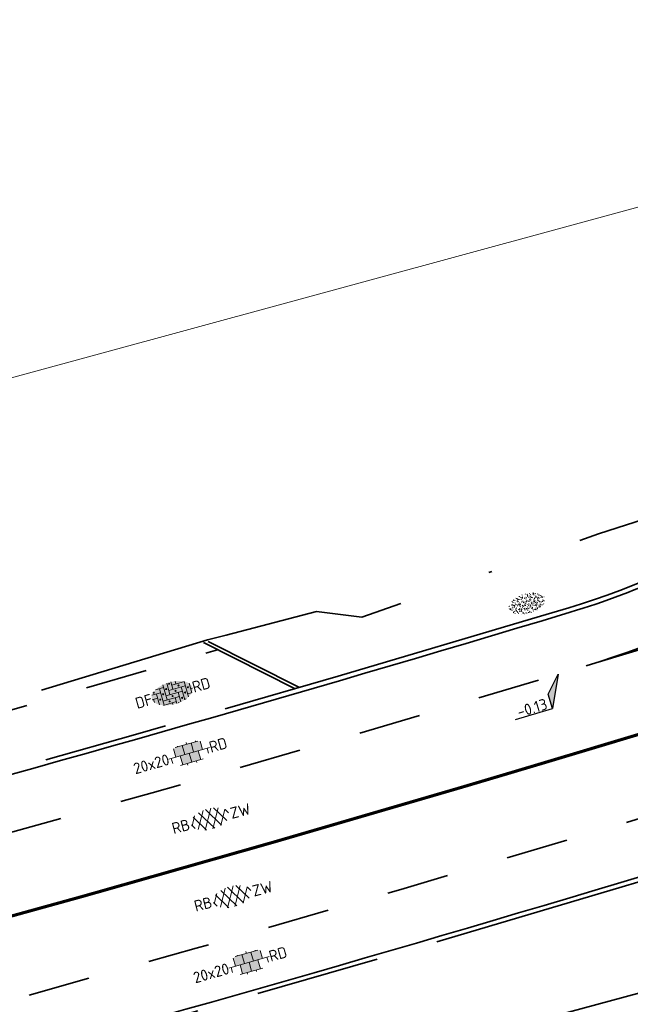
# Model space of a CAD drawing. Header units: metres. Extents: x 0 to 269924, y 0 to 933292.
# Tile 227 of 247: x 135655 to 135675, y 466784 to 466816. Entities that reach past the tile are written whole.
import ezdxf
from ezdxf import colors
from ezdxf.entities.mleader import LeaderData, LeaderLine
from ezdxf.enums import TextEntityAlignment as Align
from ezdxf.math import Vec2, Vec3

# ---------------------------------------------------------------- set-up
doc = ezdxf.new("R2010")
doc.units = ezdxf.units.M
for name, pattern in [('VH-OPSLUITBAND_100X200', [16, 8, -2, 4, -2]), ('VH-OPSLUITBAND_150X250', [24, 16, -2, 4, -2]), ('VW-1-1_STREEP', [2, 1, -1]), ('XX-HIDDEN', [4, 2, -2]), ('XX-PROJECTGRENS', [18, 12, -3, 0, -3])]:
    doc.linetypes.add(name, pattern=pattern)
for name, color, linetype, lineweight in [('N-CO-VH-MATERIAALGRENS-G', 7, 'XX-HIDDEN', 35), ('N-WE-KG-GRENS_PROJECT-G', 7, 'XX-PROJECTGRENS', 35), ('N-WE-VH-KANTOPSLUITING_OPSLUITBAND_100X200-G', 150, 'VH-OPSLUITBAND_100X200', 35), ('N-WE-VH-KANTOPSLUITING_OPSLUITBAND_150X250-G', 150, 'VH-OPSLUITBAND_150X250', 35), ('N-WE-VH-KANTOPSLUITING_VOORKANTBAND-G', 50, 'Continuous', 35), ('N-WE-VH-MATERIAALGRENS-G', 7, 'XX-HIDDEN', 35), ('N-WE-VH-VERHARDING-T18', 10, 'Continuous', 18), ('N-WE-VH-VERHARDING_ASFALT-S', 7, 'Continuous', 18), ('N-WE-VH-VERHARDING_STRAATBAKSTEEN-S', 7, 'Continuous', 18), ('N-WE-VH-VERHARDING_TEGEL-S', 7, 'Continuous', 18), ('N-WE-VW-MARKERING_LANGS_STREEP_11_010-G', 7, 'VW-1-1_STREEP', 13), ('N-WE-VW-MARKERING_LANGS_STREEP_DOORGETROKKEN-G', 7, 'Continuous', 13), ('X-XX-AL-HOOGTELABEL-S', 7, 'Continuous', 25)]:
    doc.layers.add(name, color=color, linetype=linetype, lineweight=lineweight)
doc.layers.add('N-WE-GR-GRAS-S', color=7, linetype='Continuous', lineweight=18, true_color=0x00a500)
doc.layers.add('X-XX-AL-HULPLIJN-G', color=30, linetype='Continuous', lineweight=18, plot=False)
doc.styles.add('NLCS-ISO', font='NLCS-ISO.ttf')
doc.styles.add('NLCS-ISO-M200-T18', font='NLCS-ISO.ttf', dxfattribs={"height": 0.36})

# ---------------------------------------------------------------- blocks, each defined once
blk = doc.blocks.new('SVH-TEGEL_300X300_DIK_LINT_KL-SO')
at = {"true_color": 0xa50000}
h = blk.add_hatch(color=14, dxfattribs=at)
h.dxf.hatch_style = 1
edge = h.paths.add_edge_path()
edge.add_line((-0.75, 1.5), (-1.9, 1.5))
edge.add_ellipse((0, 0), major_axis=(3.39, 0), ratio=0.533267, start_angle=124.0497, end_angle=131.5106)
edge.add_line((-2.25, 1.36), (-2.25, 0))
edge.add_line((-2.25, 0), (-0.75, 0))
edge.add_line((-0.75, 0), (-0.75, 1.5))
h.paths.add_polyline_path([(0.75, 1.5), (-0.75, 1.5), (-0.75, 0), (0.75, 0)])
edge = h.paths.add_edge_path()
edge.add_ellipse((0, 0), major_axis=(3.39, 0), ratio=0.533267, start_angle=48.4894, end_angle=55.9503)
edge.add_line((1.9, 1.5), (0.75, 1.5))
edge.add_line((0.75, 1.5), (0.75, 0))
edge.add_line((0.75, 0), (2.25, 0))
edge.add_line((2.25, 0), (2.25, 1.36))
h.paths.add_polyline_path([(1.5, 0), (0.75, 0), (0, 0), (0, -1.5), (1.5, -1.5)])
h.paths.add_polyline_path([(0, 0), (-0.75, 0), (-1.5, 0), (-1.5, -1.5), (0, -1.5)])
for p, q in [((-1.5, 1.62), (-1.5, 1.5)), ((0, 1.81), (0, 1.5)), ((1.5, 1.62), (1.5, 1.5)), ((-2.25, 1.36), (-2.25, 0)), ((-1.9, 1.5), (1.9, 1.5)), ((-0.75, 1.5), (-0.75, 0)), ((0, 0), (0, -1.5)), ((0.75, 1.5), (0.75, 0)), ((2.25, 1.36), (2.25, 0)), ((-3.39, 0), (3.39, 0)), ((-3, 0), (-3, -0.85)), ((-1.9, -1.5), (1.9, -1.5)), ((-1.5, 0), (-1.5, -1.5)), ((-0.75, -1.5), (-0.75, -1.77)), ((0.75, -1.5), (0.75, -1.77)), ((1.5, 0), (1.5, -1.5)), ((3, 0), (3, -0.85))]:
    blk.add_line(p, q)
at = {"style": 'NLCS-ISO'}
blk.add_attdef('FORMAAT', text='', height=1.8, dxfattribs=at).set_placement((-3.39, 0), align=Align.MIDDLE_RIGHT)
blk.add_attdef('KLEUR', text='', height=1.8, dxfattribs=at).set_placement((3.39, 0), align=Align.MIDDLE_LEFT)
at = {"style": 'NLCS-ISO', "flags": 1}
blk.add_attdef('FUNCTIE', text='', height=1.8, dxfattribs=at).set_placement((0.12, -3.58), align=Align.MIDDLE_CENTER)
blk = doc.blocks.new('SVH-ASFALT_KL-SO')
at = {"ltscale": 0.1}
for p, q in [((-3.32, -0.4), (-2.47, 1.08)), ((-1.25, -1.65), (-2.73, 0.92)), ((-2.51, -1.23), (-0.92, 1.53)), ((0.09, -1.73), (-1.71, 1.38)), ((-1.45, -1.61), (0.37, 1.54)), ((1.26, -1.54), (-0.53, 1.56)), ((-0.24, -1.74), (1.52, 1.29)), ((2.29, -1.09), (0.8, 1.48)), ((1.15, -1.58), (2.49, 0.75)), ((2.91, 0.06), (2.53, 0.71)), ((-2.96, -0.91), (-3.37, -0.2))]:
    blk.add_line(p, q, dxfattribs=at)
at = {"style": 'NLCS-ISO'}
blk.add_attdef('FUNCTIE_VERHARDING', text='', height=1.8, dxfattribs=at).set_placement((-3.62, -0.09), align=Align.MIDDLE_RIGHT)
blk.add_attdef('KLEUR', text='', height=1.8, dxfattribs=at).set_placement((3.17, -0.09), align=Align.MIDDLE_LEFT)
at = {"style": 'NLCS-ISO', "flags": 1}
blk.add_attdef('FUNCTIE', text='', height=1.8, dxfattribs=at).set_placement((0.12, -3.58), align=Align.MIDDLE_CENTER)
blk = doc.blocks.new('SGR-GRAS_01-SO')
at = {"ltscale": 0.1}
for p, q in [((-1.96, -0.07), (-1.98, 0)), ((-1.93, 0.19), (-1.93, 0.24)), ((-1.89, 0.24), (-1.92, 0.25)), ((-1.67, 0.02), (-1.6, 0.04)), ((-1.6, 0.24), (-1.65, 0.29)), ((-1.53, 0.32), (-1.6, 0.35)), ((-1.45, 0.64), (-1.52, 0.66)), ((-1.52, 0.19), (-1.44, 0.19)), ((-1.47, 0.58), (-1.48, 0.65)), ((-1.43, 0.48), (-1.35, 0.5)), ((-1.36, 0.21), (-1.43, 0.23)), ((-1.42, 0.13), (-1.36, 0.17)), ((-1.38, 0.11), (-1.32, 0.16)), ((-1.37, 0.01), (-1.38, 0.08)), ((-1.33, 0.11), (-1.33, 0.19)), ((-1.3, 0.76), (-1.32, 0.77)), ((-1.28, 0.68), (-1.28, 0.76)), ((-1.17, 0.39), (-1.23, 0.43)), ((-1.17, 0.24), (-1.22, 0.29)), ((-1.15, 0.65), (-1.21, 0.7)), ((-1.11, 0.17), (-1.04, 0.19)), ((-1.03, 0.03), (-1.1, 0.07)), ((-0.94, 0.84), (-1, 0.88)), ((-0.97, 0.51), (-0.92, 0.57)), ((-0.89, 0.5), (-0.97, 0.52)), ((-0.94, 0.19), (-0.87, 0.19)), ((-0.92, 0.42), (-0.86, 0.46)), ((-0.89, 0.81), (-0.82, 0.81)), ((-0.87, 0.66), (-0.89, 0.73)), ((-0.8, 0.06), (-0.88, 0.08)), ((-0.87, 0.62), (-0.8, 0.64)), ((-0.8, 0.47), (-0.87, 0.51)), ((-0.75, 0.24), (-0.8, 0.29)), ((-0.77, 0.09), (-0.79, 0.16)), ((-0.73, 0.65), (-0.78, 0.7)), ((-0.74, 0.03), (-0.73, 0.11)), ((-0.67, 0.11), (-0.73, 0.14)), ((-0.69, 0.61), (-0.68, 0.68)), ((-0.58, 0.92), (-0.64, 0.96)), ((-0.56, 0.92), (-0.51, 0.97)), ((-0.56, 0.32), (-0.48, 0.34)), ((-0.44, 0.55), (-0.51, 0.59)), ((-0.43, 0.78), (-0.5, 0.8)), ((-0.42, 0.71), (-0.36, 0.74)), ((-0.34, 0.35), (-0.41, 0.37)), ((-0.32, 0.24), (-0.38, 0.29)), ((-0.31, 0.19), (-0.37, 0.22)), ((-0.37, 0.19), (-0.29, 0.19)), ((-0.31, 0.65), (-0.36, 0.7)), ((-0.32, 0.81), (-0.24, 0.81)), ((-0.32, 0.77), (-0.24, 0.79)), ((-0.28, 0.73), (-0.29, 0.81)), ((-0.21, 1), (-0.27, 1.03)), ((-0.24, 0.02), (-0.17, 0.04)), ((-0.18, 0.17), (-0.19, 0.24)), ((-0.08, 0.63), (-0.14, 0.67)), ((-0.14, -0.04), (-0.14, 0.03)), ((-0.09, 0.53), (-0.09, 0.6)), ((-0.08, 0.16), (-0.03, 0.21)), ((-0.07, 0.19), (0, 0.23)), ((0.06, 0.27), (-0.01, 0.3)), ((0, 0.47), (0.07, 0.49)), ((0.1, 0.24), (0.05, 0.29)), ((0.13, 0.64), (0.06, 0.66)), ((0.07, 0.99), (0.14, 1.03)), ((0.12, 0.65), (0.07, 0.7)), ((0.22, 0.2), (0.15, 0.22)), ((0.21, 0.19), (0.28, 0.19)), ((0.29, 0.71), (0.22, 0.75)), ((0.24, 0.92), (0.31, 0.94)), ((0.26, 0.81), (0.33, 0.81)), ((0.32, 0.81), (0.3, 0.89)), ((0.31, 0.17), (0.39, 0.19)), ((0.32, 0.57), (0.38, 0.62)), ((0.42, 0.34), (0.36, 0.38)), ((0.42, 0.25), (0.4, 0.32)), ((0.43, 0.48), (0.49, 0.51)), ((0.53, 0.24), (0.47, 0.29)), ((0.54, 0.65), (0.49, 0.7)), ((0.56, -0.02), (0.49, 0.02)), ((0.5, 0.45), (0.51, 0.53)), ((0.59, 0.93), (0.52, 0.94)), ((0.55, 0.62), (0.63, 0.64)), ((0.65, 0.79), (0.58, 0.83)), ((0.68, 0.49), (0.61, 0.51)), ((0.77, 0.05), (0.7, 0.07)), ((0.78, 0.42), (0.72, 0.46)), ((0.78, 0.19), (0.86, 0.19)), ((0.83, 0.81), (0.91, 0.81)), ((0.92, 0.06), (0.85, 0.09)), ((0.87, 0.31), (0.94, 0.33)), ((0.95, 0.24), (0.9, 0.29)), ((0.91, 0.89), (0.91, 0.92)), ((0.97, 0.65), (0.91, 0.7)), ((0.93, 0.76), (0.99, 0.8)), ((1.01, 0.87), (0.95, 0.91)), ((1.01, 0.33), (1, 0.4)), ((1.15, 0.78), (1.08, 0.8)), ((1.15, 0.5), (1.08, 0.54)), ((1.1, 0.38), (1.1, 0.45)), ((1.11, 0.77), (1.18, 0.79)), ((1.24, 0.34), (1.17, 0.36)), ((1.18, 0.01), (1.26, 0.03)), ((1.21, 0.21), (1.26, 0.26)), ((1.28, 0.14), (1.22, 0.17)), ((1.28, 0.25), (1.35, 0.29)), ((1.37, 0.24), (1.32, 0.29)), ((1.39, 0.65), (1.34, 0.7)), ((1.36, 0.19), (1.43, 0.19)), ((1.42, 0.46), (1.5, 0.48)), ((1.51, 0.58), (1.44, 0.62)), ((1.64, 0.21), (1.58, 0.25)), ((1.61, 0.41), (1.59, 0.48)), ((1.69, 0.3), (1.7, 0.37)), ((1.79, 0.19), (1.72, 0.21)), ((1.74, 0.16), (1.81, 0.18)), ((1.8, 0.24), (1.75, 0.29)), ((1.93, 0.19), (1.95, 0.19)), ((-1.92, -0.16), (-1.85, -0.12)), ((-1.82, -0.08), (-1.9, -0.06)), ((-1.76, -0.13), (-1.82, -0.09)), ((-1.78, -0.3), (-1.73, -0.25)), ((-1.62, -0.5), (-1.69, -0.46)), ((-1.63, -0.57), (-1.68, -0.52)), ((-1.61, -0.17), (-1.67, -0.11)), ((-1.57, -0.44), (-1.49, -0.44)), ((-1.54, -0.66), (-1.5, -0.64)), ((-1.4, -0.05), (-1.46, -0.01)), ((-1.38, -0.46), (-1.38, -0.39)), ((-1.35, -0.28), (-1.28, -0.26)), ((-1.27, -0.23), (-1.34, -0.21)), ((-1.26, -0.42), (-1.33, -0.38)), ((-1.27, -0.56), (-1.28, -0.48)), ((-1.21, -0.57), (-1.26, -0.52)), ((-1.18, -0.67), (-1.25, -0.65)), ((-1.19, -0.17), (-1.24, -0.11)), ((-1.13, -0.78), (-1.19, -0.75)), ((-1.06, -0.39), (-1, -0.35)), ((-1.04, -0.58), (-0.97, -0.57)), ((-0.99, -0.44), (-0.92, -0.44)), ((-0.9, -0.34), (-0.96, -0.3)), ((-0.9, -0.65), (-0.84, -0.6)), ((-0.84, -0.94), (-0.85, -0.93)), ((-0.78, -0.57), (-0.84, -0.52)), ((-0.76, -0.7), (-0.83, -0.67)), ((-0.76, -0.17), (-0.82, -0.11)), ((-0.8, -0.13), (-0.73, -0.11)), ((-0.71, -0.38), (-0.79, -0.36)), ((-0.79, -0.54), (-0.78, -0.46)), ((-0.72, -0.89), (-0.65, -0.87)), ((-0.71, -0.9), (-0.64, -0.86)), ((-0.62, -0.82), (-0.7, -0.8)), ((-0.67, -0.48), (-0.69, -0.4)), ((-0.53, -0.26), (-0.6, -0.22)), ((-0.58, -0.99), (-0.59, -0.97)), ((-0.57, -0.1), (-0.5, -0.06)), ((-0.49, -0.25), (-0.44, -0.19)), ((-0.48, -0.44), (-0.41, -0.42)), ((-0.4, -0.63), (-0.46, -0.59)), ((-0.38, -0.98), (-0.43, -0.93)), ((-0.42, -0.44), (-0.34, -0.44)), ((-0.36, -0.57), (-0.41, -0.52)), ((-0.34, -0.17), (-0.39, -0.11)), ((-0.26, -0.99), (-0.33, -0.95)), ((-0.25, -0.09), (-0.32, -0.07)), ((-0.17, -0.18), (-0.24, -0.14)), ((-0.16, -0.53), (-0.23, -0.51)), ((-0.21, -0.61), (-0.15, -0.58)), ((-0.19, -0.62), (-0.19, -0.54)), ((-0.17, -0.74), (-0.1, -0.72)), ((-0.07, -0.97), (-0.14, -0.95)), ((-0.04, -0.55), (-0.1, -0.51)), ((-0.08, -0.4), (-0.09, -0.32)), ((-0.01, -1.01), (0.04, -0.95)), ((0.05, -0.98), (0, -0.93)), ((0.07, -0.57), (0.01, -0.52)), ((0.02, -0.96), (0.01, -0.89)), ((0.08, -0.17), (0.03, -0.11)), ((0.1, -0.91), (0.03, -0.88)), ((0.07, -0.29), (0.14, -0.27)), ((0.19, -0.1), (0.13, -0.06)), ((0.16, -0.44), (0.23, -0.44)), ((0.17, -1.04), (0.22, -1.02)), ((0.31, -0.24), (0.24, -0.22)), ((0.33, -0.47), (0.26, -0.43)), ((0.29, -0.33), (0.35, -0.29)), ((0.4, -0.68), (0.32, -0.66)), ((0.39, -0.6), (0.45, -0.55)), ((0.39, -0.59), (0.46, -0.57)), ((0.4, -0.69), (0.41, -0.62)), ((0.46, -0.83), (0.4, -0.8)), ((0.47, -0.98), (0.42, -0.93)), ((0.49, -0.57), (0.44, -0.52)), ((0.45, -0.12), (0.46, -0.05)), ((0.51, -0.17), (0.45, -0.11)), ((0.52, -0.32), (0.5, -0.24)), ((0.62, -0.88), (0.6, -0.81)), ((0.63, -0.14), (0.7, -0.12)), ((0.69, -0.39), (0.62, -0.35)), ((0.64, -0.84), (0.71, -0.81)), ((0.7, -0.89), (0.77, -0.88)), ((0.73, -0.44), (0.81, -0.44)), ((0.82, -0.76), (0.76, -0.72)), ((0.78, -0.04), (0.85, 0)), ((0.86, -0.39), (0.79, -0.37)), ((0.8, -0.19), (0.85, -0.14)), ((0.86, -0.94), (0.84, -0.93)), ((0.91, -0.57), (0.86, -0.52)), ((0.93, -0.17), (0.88, -0.11)), ((0.95, -0.83), (0.88, -0.81)), ((0.94, -0.44), (1.01, -0.42)), ((1.05, -0.31), (0.99, -0.27)), ((1, -0.77), (1, -0.7)), ((1.05, -0.2), (1.05, -0.12)), ((1.11, -0.24), (1.1, -0.16)), ((1.19, -0.68), (1.12, -0.64)), ((1.14, -0.56), (1.21, -0.52)), ((1.21, -0.8), (1.2, -0.73)), ((1.33, -0.1), (1.26, -0.08)), ((1.26, -0.75), (1.33, -0.73)), ((1.34, -0.57), (1.29, -0.52)), ((1.36, -0.17), (1.3, -0.11)), ((1.31, -0.44), (1.38, -0.44)), ((1.42, -0.23), (1.35, -0.19)), ((1.42, -0.54), (1.35, -0.52)), ((1.55, -0.6), (1.49, -0.56)), ((1.5, -0.29), (1.57, -0.27)), ((1.64, -0.27), (1.65, -0.2)), ((1.64, -0.27), (1.7, -0.23)), ((1.68, -0.55), (1.74, -0.5)), ((1.71, -0.16), (1.69, -0.09)), ((1.78, -0.15), (1.71, -0.11)), ((1.71, -0.52), (1.71, -0.52)), ((1.78, -0.17), (1.73, -0.11)), ((1.88, -0.25), (1.81, -0.23))]:
    blk.add_line(p, q, dxfattribs=at)
at = {"ltscale": 0.1, "style": 'NLCS-ISO'}
blk.add_attdef('TYPE', text='', height=0.5, dxfattribs=at).set_placement((3.47, -0.02), align=Align.MIDDLE_CENTER)
blk = doc.blocks.new('SVH-SBS_DIKFORMAAT_ELLEBOOG_KL-SO')
h = blk.add_hatch(color=254)
edge = h.paths.add_edge_path()
edge.add_ellipse((1.09, 0.12), major_axis=(3.39, 0), ratio=0.533267, start_angle=0, end_angle=360)
for p, q in [((0, 1.84), (0, -0.69)), ((0.69, 1.92), (0.69, 0)), ((1.38, 1.93), (1.38, 0.69)), ((2.07, 1.86), (2.07, 1.38)), ((-2.3, 0), (-1.38, 0)), ((-2.13, 0.69), (-0.69, 0.69)), ((-1.38, 0.69), (-1.38, -1.12)), ((-1.35, 1.38), (0, 1.38)), ((-0.69, 1.38), (-0.69, -1.38)), ((0, 0), (2.76, 0)), ((0.69, 0.69), (3.45, 0.69)), ((1.38, 1.38), (3.54, 1.38)), ((2.76, 0.69), (2.76, -1.45)), ((3.45, 1.38), (3.45, -1.18)), ((4.14, 0.92), (4.14, -0.67)), ((4.14, 0), (4.48, 0)), ((-2.07, 0), (-2.07, -0.54)), ((-0.8, -1.38), (1.38, -1.38)), ((-0.69, -0.69), (2.07, -0.69)), ((0.69, -1.38), (0.69, -1.67)), ((1.38, -0.69), (1.38, -1.68)), ((2.07, 0), (2.07, -1.61)), ((2.76, -1.38), (2.98, -1.38)), ((3.45, -0.69), (4.12, -0.69))]:
    blk.add_line(p, q)
for centre in [(1.03, 1.72), (-0.35, 0.34), (0.34, 1.03), (1.72, 0.34), (2.41, 1.03), (3.79, 0.34), (-1.04, -0.35), (0.34, -1.04), (1.03, -0.35), (2.41, -1.04), (3.11, -0.35)]:
    blk.add_circle(centre, 0.0881)
for centre, start, end in [((-1.73, 1.03), 158.9124, 101.1902), ((1.72, -1.73), 59.0911, 132.3433)]:
    blk.add_arc(centre, 0.0881, start, end)
at = {"style": 'NLCS-ISO'}
blk.add_attdef('FORMAAT', text='', height=1.8, dxfattribs=at).set_placement((-2.3, 0.12), align=Align.MIDDLE_RIGHT)
blk.add_attdef('KLEUR', text='', height=1.8, dxfattribs=at).set_placement((4.49, 0.12), align=Align.MIDDLE_LEFT)
at = {"style": 'NLCS-ISO', "flags": 1}
blk.add_attdef('FUNCTIE', text='', height=1.8, dxfattribs=at).set_placement((0.12, -3.58), align=Align.MIDDLE_CENTER)
blk = doc.blocks.new('*U627')
for p, q in [((-2.46, -2.61), (0, 0)), ((0, 0), (-2.45, -5.01)), ((-2.45, -5.01), (-2.46, -2.61)), ((-8.66, -5.02), (-2.45, -5.01))]:
    blk.add_line(p, q)
blk.add_solid([(-2.46, -2.61), (0, 0), (-2.45, -5.01)])
at = {"style": 'NLCS-ISO'}
blk.add_attdef('...', text='', height=1.8, rotation=0.0982, dxfattribs=at).set_placement((-5.55, -5.44), align=Align.BOTTOM_CENTER)

msp = doc.modelspace()

# ---------------------------------------------------------------- linework, layer by layer
at = {"layer": 'N-CO-VH-MATERIAALGRENS-G', "flags": 128}
for points in [[(135419.641, 466739.286), (135567.275, 466764.744, 0.030327), (135673.751, 466789.832), (135732.3, 466807.433)], [(135673.155, 466795.082, 0.070064), (135679.943, 466798.211, -0.070064), (135684.553, 466800.336, -0.070064)], [(135379.44, 466736.988), (135395.569, 466740.229), (135400.074, 466741.075, -0.003741), (135414.839, 466743.735), (135566.391, 466769.869, 0.030327), (135672.254, 466794.812), (135685.535, 466798.804)]]:
    msp.add_lwpolyline(points, format="xyb", dxfattribs=at)
at = {"layer": 'N-WE-KG-GRENS_PROJECT-G', "flags": 128}
msp.add_lwpolyline([(133942.152, 466524.013), (133955.533, 466522.507), (133956.145, 466521.626), (133962.811, 466521.355), (133963.543, 466522.67), (133965.054, 466522.563), (133965.551, 466521.193), (133981.5, 466520.334), (133981.565, 466520.896), (133982.028, 466520.86), (133994.134, 466520.33), (133994.151, 466519.671), (134009.067, 466519.478), (134013.911, 466519.512), (134027.732, 466519.636), (134028.693, 466519.554), (134034.796, 466519.611), (134050.86, 466519.659), (134068.501, 466520.152), (134071.254, 466520.237), (134077.26, 466520.692), (134094.041, 466522.635), (134101.385, 466523.282), (134101.428, 466523.91), (134128.995, 466527.092), (134141.938, 466528.627), (134148.421, 466529.392), (134148.476, 466529.087), (134157.108, 466530.24), (134157.762, 466530.339), (134157.953, 466529.076), (134163.706, 466529.946), (134172.69, 466531.055), (134201.838, 466535.069), (134202.197, 466534.878), (134203.304, 466535.042), (134208.161, 466535.722), (134214.682, 466536.673), (134215.15, 466536.846), (134235.766, 466539.754), (134239.587, 466540.449), (134251.117, 466542.218), (134251.536, 466542.09), (134264.479, 466543.833), (134264.487, 466544.317), (134273.56, 466545.641), (134273.608, 466545.287), (134285.679, 466546.863), (134299.118, 466548.971), (134309.192, 466550.345), (134329.805, 466553.659), (134341.526, 466555.206), (134346.97, 466556.112), (134351.977, 466556.025), (134358.949, 466556.887), (134359.186, 466557.313), (134365.426, 466557.917), (134389.225, 466560.758), (134395.395, 466561.519), (134400.633, 466562.019), (134418.638, 466563.907), (134426.404, 466566.343), (134432.472, 466567.14), (134437.532, 466567.422), (134444.848, 466568.25), (134448.277, 466568.388), (134484.594, 466572.762), (134486.539, 466572.966), (134490.599, 466573.546), (134498.499, 466574.536), (134514.318, 466576.701), (134542.397, 466581.367), (134546.702, 466582.122), (134551.593, 466582.441), (134551.871, 466583.179), (134557.906, 466584.406), (134558.276, 466584.115), (134567.36, 466586.004), (134582.717, 466588.715), (134583.108, 466588.972), (134590.444, 466590.398), (134630.038, 466598.271), (134633.264, 466598.923), (134632.087, 466604.993), (134646.051, 466607.537), (134647.414, 466607.429), (134666.972, 466611.405), (134675.342, 466617.463), (134674.819, 466607.593), (134696.995, 466610.537), (134702.172, 466611.327), (134706.525, 466612.071), (134709.085, 466612.323), (134712.087, 466612.776), (134715, 466613.203), (134716.349, 466613.229), (134723.364, 466613.968), (134738.981, 466616.639), (134746.062, 466617.28), (134746.09, 466616.641), (134760.121, 466618.861), (134759.993, 466619.829), (134768.446, 466621.137), (134784.615, 466623.738), (134787.541, 466625.072), (134796.772, 466626.479), (134796.899, 466625.715), (134813.878, 466628.545), (134820.226, 466629.584), (134847.68, 466634.234), (134881.79, 466639.204), (134881.926, 466639.532), (134884.43, 466640.009), (134893.797, 466641.711), (134903.085, 466643.328), (134904.138, 466643.527), (134920.265, 466646.374), (134921.332, 466646.578), (134937.367, 466649.518), (134938.501, 466649.708), (134961.555, 466654.096), (134967.764, 466655.262), (134974.722, 466656.563), (134984.23, 466658.491), (134992.023, 466659.998), (134995.809, 466660.766), (135000.442, 466661.693), (135009.695, 466663.648), (135010.659, 466663.869), (135018.832, 466665.618), (135021.92, 466666.314), (135034.093, 466668.943), (135034.161, 466668.769), (135043.8, 466670.832), (135059.084, 466674.02), (135068.771, 466676.078), (135083.089, 466679.034), (135091.902, 466680.993), (135097.488, 466682.166), (135104.831, 466683.651), (135116.534, 466686.231), (135119.892, 466686.792), (135126.3, 466688.013), (135127.347, 466688.196), (135130.448, 466688.891), (135135.602, 466689.887), (135140.19, 466691.518), (135166.592, 466696.94), (135182.368, 466700.724), (135201.902, 466704.748), (135203.941, 466705.082), (135209.867, 466705.957), (135217.801, 466707.782), (135228.821, 466709.933), (135242.391, 466712.598), (135277.698, 466719.723), (135279.457, 466720.111), (135279.55, 466721.578), (135288.178, 466723.073), (135350.963, 466735.305), (135501.986, 466763.685), (135501.162, 466761.839), (135525.132, 466766.833), (135533.639, 466768.672), (135569.042, 466775.188), (135582.767, 466777.378), (135584.022, 466777.634), (135585.675, 466776.264, 0.01918), (135652.451, 466792.01), (135652.891, 466793.457), (135660.981, 466795.919), (135661.574, 466796.074), (135664.481, 466796.836), (135665.946, 466796.651), (135673.558, 466799.328), (135680.977, 466801.739), (135687.276, 466804.201), (135692.547, 466806.295), (135705.432, 466809.743), (135712.094, 466810.706), (135728.145, 466817.035), (135760.285, 466825.832), (135773.458, 466829.179), (135789.116, 466834.08), (135813.029, 466842.892), (135823.352, 466846.718), (135839.426, 466852.91), (135860.96, 466860.89), (135867.928, 466863.26), (135895.199, 466872.784), (135899.312, 466861.8), (135873.359, 466852.082), (135873.188, 466848.843), (135867.814, 466846.669), (135856.104, 466842.036), (135847.253, 466838.505), (135830.033, 466832.514), (135818.854, 466828.652), (135812.865, 466826.949), (135808.959, 466825.804), (135805.053, 466824.658), (135770.731, 466814.307), (135766.971, 466812.016), (135761.879, 466808.079), (135757.591, 466807.133), (135743.839, 466803.566), (135724.075, 466798.35), (135721.275, 466798.229), (135720.422, 466801.401), (135715.133, 466799.834), (135698.553, 466794.754), (135698.279, 466793.693), (135686.038, 466790.352), (135686.038, 466789.248), (135686.038, 466787.562), (135681.985, 466786.092), (135677.719, 466785.319), (135623.458, 466770.711), (135607.41, 466767.662), (135584.355, 466763.142), (135577.091, 466761.475), (135570.47, 466760.803), (135524.714, 466753.103), (135522.642, 466752.878), (135515.666, 466751.661), (135498.388, 466748.218), (135460.498, 466741.759), (135438.515, 466737.953), (135402.134, 466731.048), (135401.842, 466732.671), (135396.111, 466731.637), (135390.927, 466730.659), (135374.008, 466727.423), (135342.463, 466720.896), (135337.831, 466720.249), (135332.781, 466719.412), (135316.41, 466716.549), (135312.764, 466716.512), (135301.04, 466714.003), (135296.667, 466713.077), (135288.078, 466711.338), (135288.031, 466710.414), (135288.066, 466708.643), (135283.612, 466707.738), (135244.114, 466700.084), (135242.59, 466702.114), (135218.779, 466697.088), (135216.4, 466696.736), (135207.126, 466694.996), (135197.842, 466693.22), (135196.987, 466690.777), (135188.214, 466689.009), (135186.218, 466690.919), (135157.953, 466685.339), (135157.545, 466682.623), (135152.388, 466681.564), (135151.517, 466683.806), (135135.729, 466680.62), (135134.464, 466677.149), (135128.184, 466675.854), (135125.788, 466678.571), (135109.606, 466675.114), (135107.871, 466673.543), (135107.871, 466672.134), (135099.469, 466670.442), (135080.265, 466666.625), (135079.406, 466666.151), (135069.61, 466664.202), (135057.638, 466661.759), (135035.803, 466657.155), (135033.723, 466658.689), (135013.618, 466654.679), (135014.198, 466652.086), (135012.612, 466651.731), (135012.176, 466654.16), (134999.525, 466651.581), (134981.058, 466648.065), (134978.74, 466647.609), (134978.586, 466647.723), (134973.29, 466646.777), (134967.912, 466645.754), (134966.071, 466645.409), (134952.75, 466642.776), (134952.592, 466643.577), (134951.246, 466643.315), (134944.955, 466642.097), (134940.872, 466641.345), (134939.907, 466640.789), (134925.329, 466637.906), (134925.171, 466637.877), (134925.333, 466636.966), (134925.553, 466635.733), (134922.159, 466635.157), (134921.983, 466636.201), (134920.712, 466635.973), (134906.644, 466633.431), (134906.509, 466633.768), (134899.927, 466632.517), (134896.041, 466630.574), (134862.297, 466626.202), (134861.423, 466623.924), (134854.723, 466622.819), (134853.222, 466624.597), (134834.721, 466621.381), (134818.755, 466618.638), (134803.128, 466616.182), (134801.097, 466614.744), (134787.48, 466613.242), (134768.983, 466610.888), (134755.14, 466609.258), (134754.957, 466609.237), (134754.786, 466610.217), (134731.872, 466606.359), (134713.4, 466603.055), (134699.607, 466600.717), (134685.428, 466598.156), (134675.878, 466596.194), (134672.276, 466595.656), (134668.91, 466595.016), (134645.926, 466591.058), (134638.577, 466590.001), (134611.474, 466584.899), (134601.717, 466583.131), (134600.6, 466582.901), (134592.762, 466581.44), (134575.118, 466578.109), (134569.726, 466577.127), (134558.057, 466574.923), (134547.369, 466573.132), (134538.23, 466571.522), (134531.355, 466570.551), (134524.272, 466569.346), (134519.026, 466568.326), (134515.39, 466567.719), (134505.384, 466563.341), (134500.986, 466562.643), (134495.881, 466561.909), (134495.823, 466562.312), (134492.204, 466563.642), (134484.398, 466562.518), (134478.905, 466561.786), (134469.843, 466560.533), (134464.536, 466559.742), (134456.919, 466558.745), (134448.033, 466557.687), (134433.208, 466556.61), (134412.104, 466554.577), (134407.553, 466554.101), (134387.467, 466551.741), (134381.785, 466550.955), (134364.962, 466548.659), (134360.191, 466548.481), (134354.944, 466547.628), (134324.113, 466542.837), (134319.685, 466541.923), (134312.466, 466540.844), (134307.061, 466539.9), (134305.527, 466540.739), (134283.993, 466537.831), (134278.004, 466536.268), (134260.392, 466533.941), (134253.899, 466532.65), (134244.867, 466531.618), (134227.961, 466528.835), (134196.876, 466524.748), (134191.294, 466524.652), (134189.441, 466519.487), (134180.543, 466523.251), (134138.079, 466517.961), (134135.279, 466517.668), (134120.646, 466515.791), (134115.858, 466514.998), (134094.415, 466512.788), (134094.483, 466512.133), (134077.905, 466510.692), (134056.132, 466509.19), (134043.898, 466509.02), (134033.049, 466509.242), (134023.923, 466509.529), (134011.048, 466510.262), (134011.12, 466510.989), (133978.031, 466511.971), (133977.492, 466511.386), (133976.525, 466511.415), (133970.93, 466511.61), (133940.859, 466512.853), (133936.339, 466513.04), (133926.354, 466513.566), (133918.767, 466513.929), (133914.845, 466514.016), (133909.555, 466514.279), (133907.78, 466514.373), (133898.183, 466514.701), (133889.291, 466514.99), (133877.411, 466515.387), (133865.169, 466516.189), (133858.598, 466516.511), (133853.557, 466516.784), (133840.824, 466517.534), (133833.647, 466517.757), (133833.706, 466517.421), (133832.853, 466517.458), (133826.979, 466517.575), (133808.076, 466518.296), (133803.308, 466518.179), (133802.56, 466518.555), (133780.072, 466520.153), (133779.6, 466519.291), (133774.066, 466519.538), (133773.735, 466520.559), (133740.527, 466522.642), (133713.376, 466524.159), (133705.703, 466524.636), (133705.709, 466526.266), (133685.059, 466527.583), (133660.563, 466529.253), (133639.129, 466529.346), (133622.453, 466530.286), (133616.388, 466530.543), (133614.494, 466530.624), (133604.393, 466531.597), (133597.464, 466531.465), (133574.3, 466531.955), (133566.695, 466531.543), (133561.32, 466531.616), (133554.142, 466531.627), (133545.309, 466531.719), (133535.509, 466531.795), (133530.483, 466531.897), (133499.098, 466532.845), (133498.91, 466530.624), (133497.604, 466522.359), (133448.566, 466524.379), (133448.421, 466522.59), (133414.567, 466524.034), (133414.497, 466533.241), (133401.904, 466533.723), (133353.812, 466535.745), (133352.26, 466536.139), (133333.107, 466536.524), (133333.343, 466545.829), (133369.152, 466544.714), (133381.325, 466544.396), (133400.699, 466543.637), (133404.005, 466543.551), (133435.456, 466542.61), (133435.456, 466542.277), (133451.526, 466541.628), (133467.883, 466541.235), (133477.659, 466542.034), (133509.103, 466541.442), (133515.138, 466541.284), (133519.939, 466540.992), (133525.525, 466540.798), (133532.518, 466540.097), (133548.147, 466539.778), (133548.297, 466540.601), (133555.22, 466540.722), (133564.265, 466540.558), (133565.06, 466540.188), (133570.074, 466540.025), (133574.07, 466539.875), (133576.623, 466539.795), (133577.163, 466540.007), (133601.21, 466539.677), (133602.809, 466541.635), (133610.483, 466541.448), (133611.878, 466539.353), (133618.8, 466539.154), (133622.331, 466538.943), (133622.362, 466539.485), (133627.247, 466539.274), (133627.305, 466538.709), (133642.487, 466537.733), (133654.92, 466537.235), (133674.71, 466536.649), (133674.766, 466536.962), (133682.638, 466536.639), (133685.084, 466535.631), (133701.924, 466534.36), (133703.6, 466534.856), (133708.504, 466534.396), (133731.895, 466532.391), (133737.992, 466531.942), (133749.854, 466530.901), (133752.15, 466530.77), (133756.921, 466530.655), (133767.535, 466530.109), (133779.853, 466530.016), (133787.77, 466529.934), (133810.905, 466528.967), (133832.384, 466528.238), (133837.192, 466527.837), (133897.841, 466525.036)], format="xyb", close=True, dxfattribs=at)
at = {"layer": 'N-WE-VH-KANTOPSLUITING_OPSLUITBAND_100X200-G'}
msp.add_lwpolyline([(135660.994, 466795.871), (135663.936, 466794.385)], dxfattribs=at)
at = {"layer": 'N-WE-VH-KANTOPSLUITING_OPSLUITBAND_150X250-G', "flags": 128}
for points in [[(135379.411, 466737.136, 0.034306), (135386.001, 466738.937), (135391.647, 466740.905, -0.037443), (135398.894, 466742.838), (135399.714, 466742.992, -0.003741), (135414.507, 466745.657), (135566.06, 466771.79, 0.030327), (135671.693, 466796.679), (135672.594, 466796.95, 0.070064), (135678.888, 466799.851, -0.070064), (135683.991, 466802.204), (135697.398, 466806.234, -0.070064), (135702.953, 466807.086, 0.070064), (135709.803, 466808.136), (135760.671, 466823.428, -0.017204), (135777.605, 466827.89, 0.044699), (135819.281, 466841.358, -0.010903), (135839.713, 466849.521), (135895.033, 466870.235)], [(135433.075, 466739.624), (135567.606, 466762.823, 0.030327), (135674.313, 466787.964), (135723.314, 466802.695, -0.072339), (135728.965, 466803.536, 0.072339), (135733.279, 466804.177), (135745.729, 466807.92, 0.072339), (135749.681, 466809.763, -0.072339), (135754.859, 466812.179), (135763.291, 466814.713, -0.017204), (135779.62, 466819.016, 0.044699), (135822.841, 466832.983, -0.010903), (135842.904, 466840.999), (135898.224, 466861.713)]]:
    msp.add_lwpolyline(points, format="xyb", dxfattribs=at)
at = {"layer": 'N-WE-VH-KANTOPSLUITING_VOORKANTBAND-G'}
for points in [[(135379.44, 466736.988, 0.034306), (135386.051, 466738.796), (135391.696, 466740.764, -0.037443), (135398.922, 466742.69), (135399.741, 466742.844, -0.003741), (135414.533, 466745.509), (135566.085, 466771.642, 0.030327), (135671.736, 466796.535), (135672.637, 466796.806, 0.070064), (135678.969, 466799.725, -0.070064), (135684.034, 466802.06), (135697.442, 466806.09, -0.070064), (135702.955, 466806.936, 0.070064), (135709.846, 466807.992), (135760.714, 466823.284, -0.017204), (135777.638, 466827.744, 0.044699), (135819.34, 466841.22, -0.010903), (135839.766, 466849.38), (135895.085, 466870.094)], [(135433.049, 466739.772), (135567.581, 466762.97, 0.030327), (135674.27, 466788.108), (135723.271, 466802.839, -0.072339), (135728.965, 466803.686, 0.072339), (135733.236, 466804.321), (135745.685, 466808.063, 0.072339), (135749.598, 466809.889, -0.072339), (135754.816, 466812.322), (135763.247, 466814.857, -0.017204), (135779.586, 466819.162, 0.044699), (135822.782, 466833.121, -0.010903), (135842.852, 466841.139), (135898.171, 466861.853)]]:
    msp.add_lwpolyline(points, format="xyb", dxfattribs=at)
msp.add_lwpolyline([(135660.848, 466795.832), (135663.795, 466794.344)], dxfattribs=at)
at = {"layer": 'N-WE-VH-MATERIAALGRENS-G'}
msp.add_lwpolyline([(135653.246, 466793.248), (135661.304, 466795.602)], dxfattribs=at)
at = {"layer": 'N-WE-VW-MARKERING_LANGS_STREEP_11_010-G', "ltscale": 5, "const_width": 0.1, "flags": 128}
msp.add_lwpolyline([(135650.922, 466785.99, 0.005264), (135669.148, 466791.172)], format="xyb", dxfattribs=at)
at = {"layer": 'N-WE-VW-MARKERING_LANGS_STREEP_DOORGETROKKEN-G', "ltscale": 5, "const_width": 0.1, "flags": 128}
msp.add_lwpolyline([(135669.148, 466791.172, 0.001117), (135673.003, 466792.322), (135679.821, 466794.372)], format="xyb", dxfattribs=at)
at = {"layer": 'X-XX-AL-HULPLIJN-G'}
msp.add_lwpolyline([(135398.959, 466754.644), (135497.573, 466771.233), (135596.09, 466788.39), (135692.572, 466814.681), (135698.382, 466795.357)], dxfattribs=at)

# ---------------------------------------------------------------- block references
at = {"layer": 'N-WE-GR-GRAS-S', "xscale": 0.3, "yscale": 0.3, "zscale": 0.3, "rotation": 16}
msp.add_blockref('SGR-GRAS_01-SO', (135671.255, 466797.089), dxfattribs=at)
at = {"layer": 'N-WE-VH-VERHARDING_ASFALT-S'}
ref = msp.add_blockref('SVH-ASFALT_KL-SO', (135661.097, 466790.184), dxfattribs=dict(at, xscale=0.1999999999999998, yscale=0.1999999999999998, zscale=0.1999999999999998, rotation=15.96593223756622))
ref.add_attrib('FUNCTIE_VERHARDING', 'RB', dxfattribs={"layer": '0', "height": 0.36, "rotation": 14.6008, "style": 'NLCS-ISO'}).set_placement((135660.4, 466789.985), align=Align.MIDDLE_RIGHT)
ref.add_attrib('KLEUR', 'ZW', dxfattribs={"layer": '0', "height": 0.36, "rotation": 14.6008, "style": 'NLCS-ISO'}).set_placement((135661.714, 466790.327), align=Align.MIDDLE_LEFT)
ref = msp.add_blockref('SVH-ASFALT_KL-SO', (135661.812, 466787.684), dxfattribs=dict(at, xscale=0.1999999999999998, yscale=0.1999999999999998, zscale=0.1999999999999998, rotation=15.96593223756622))
ref.add_attrib('FUNCTIE_VERHARDING', 'RB', dxfattribs={"layer": '0', "height": 0.36, "rotation": 14.6008, "style": 'NLCS-ISO'}).set_placement((135661.115, 466787.485), align=Align.MIDDLE_RIGHT)
ref.add_attrib('KLEUR', 'ZW', dxfattribs={"layer": '0', "height": 0.36, "rotation": 14.6008, "style": 'NLCS-ISO'}).set_placement((135662.429, 466787.827), align=Align.MIDDLE_LEFT)
at = {"layer": 'N-WE-VH-VERHARDING_STRAATBAKSTEEN-S', "xscale": 0.2, "yscale": 0.2, "zscale": 0.2, "rotation": 15.96}
msp.add_blockref('SVH-SBS_DIKFORMAAT_ELLEBOOG_KL-SO', (135659.638, 466794.119), dxfattribs=at).add_auto_attribs({'FORMAAT': 'DF', 'KLEUR': 'RD'})
at = {"layer": 'N-WE-VH-VERHARDING_TEGEL-S', "xscale": 0.2, "yscale": 0.2, "zscale": 0.2, "rotation": 15.95907489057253}
for p in [(135660.388, 466792.269), (135662.313, 466785.539)]:
    msp.add_blockref('SVH-TEGEL_300X300_DIK_LINT_KL-SO', p, dxfattribs=at).add_auto_attribs({'FORMAAT': '20x20', 'KLEUR': 'RD'})
at = {"layer": 'X-XX-AL-HOOGTELABEL-S', "xscale": 0.2000000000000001, "yscale": 0.2000000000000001, "zscale": 0.2000000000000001, "rotation": 16.63388302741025}
msp.add_blockref('*U627', (135672.254, 466794.812), dxfattribs=at).add_auto_attribs({'...': '-0.13'})

# ---------------------------------------------------------------- leaders
at = {"layer": 'N-WE-VH-VERHARDING-T18'}
ml = msp.add_multileader_mtext('Standard', dxfattribs=at)
ml.set_content('', color=256, style='NLCS-ISO-M200-T18')
ml.set_leader_properties(color=256, linetype='ByLayer', lineweight=-1)
ml.build(insert=Vec2(0, 0))
ml.multileader.update_dxf_attribs({"has_dogleg": 0, "text_left_attachment_type": 5, "text_right_attachment_type": 5, "dogleg_length": 0.36, "arrow_head_size": 0.36})
ctx = ml.context
ctx.base_point, ctx.char_height, ctx.arrow_head_size, ctx.landing_gap_size, ctx.plane_origin = Vec3(135697.392, 466805.766), 0.36, 0.36, 0.18, Vec3(135695.697, 466805.189)
ctx.left_attachment, ctx.right_attachment = 5, 5
notes = []
notes.append((ctx, [(0, (0, 0, 0), (0, 0), (1, 0), 1, [])]))
ctx.mtext.insert, ctx.mtext.rotation, ctx.mtext.flow_direction = Vec3(135697.572, 466806.126), -0.147529, 5
for ctx, leaders in notes:
    for number, flags, end, landing, length, lines in leaders:
        leader = LeaderData()
        leader.index, (leader.has_last_leader_line, leader.has_dogleg_vector, leader.attachment_direction) = number, flags
        leader.last_leader_point, leader.dogleg_vector, leader.dogleg_length = Vec3(end), Vec3(landing), length
        for number, points, colour, breaks in lines:
            line = LeaderLine()
            line.index, line.vertices, line.color, line.breaks = number, Vec3.list(points), colors.encode_raw_color(colour), breaks
            leader.lines.append(line)
        ctx.leaders.append(leader)

doc.saveas('drawing.dxf')
